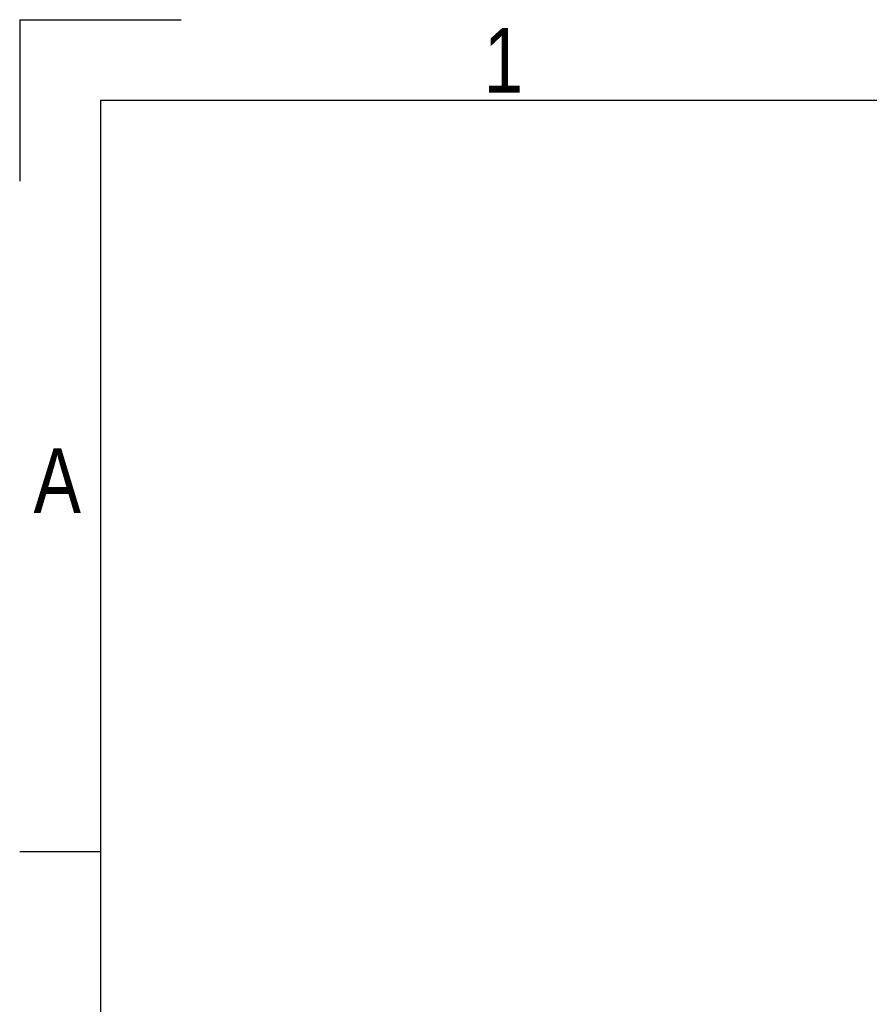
# Model space of a CAD drawing. Header units: millimetres. Extents: x 0 to 420, y 0 to 297.
# Tile 18 of 67: x 0 to 54, y 234 to 297. Entities that reach past the tile are written whole.
import ezdxf

# ---------------------------------------------------------------- set-up
doc = ezdxf.new("R2010")
doc.units = ezdxf.units.MM
doc.layers.add('CARTIGLIO', color=140, linetype='Continuous')
doc.styles.add('SLDTEXTSTYLE2', font='TXT', dxfattribs={"width": 0.821468})

msp = doc.modelspace()

# ---------------------------------------------------------------- linework, layer by layer
at = {"layer": 'CARTIGLIO', "linetype": 'Continuous'}
for p, q in [((0.0059, 296.99679), (0.0059, 286.64835)), ((0.0059, 296.99679), (10.35433, 296.99679)), ((414.8274, 291.82257), (5.18012, 291.82257)), ((5.18012, 291.82257), (5.18012, 5.171)), ((5.18012, 243.70236), (0.0059, 243.70236))]:
    msp.add_line(p, q, dxfattribs=at)

# ---------------------------------------------------------------- texts
at = {"layer": 'CARTIGLIO', "char_height": 4.13937, "attachment_point": 2, "style": 'SLDTEXTSTYLE2'}
for s, insert in [('1', (31.00754, 296.46286)), ('A', (2.41386, 269.55693))]:
    msp.add_mtext(s, dxfattribs=dict(at, insert=insert))

doc.saveas('drawing.dxf')
